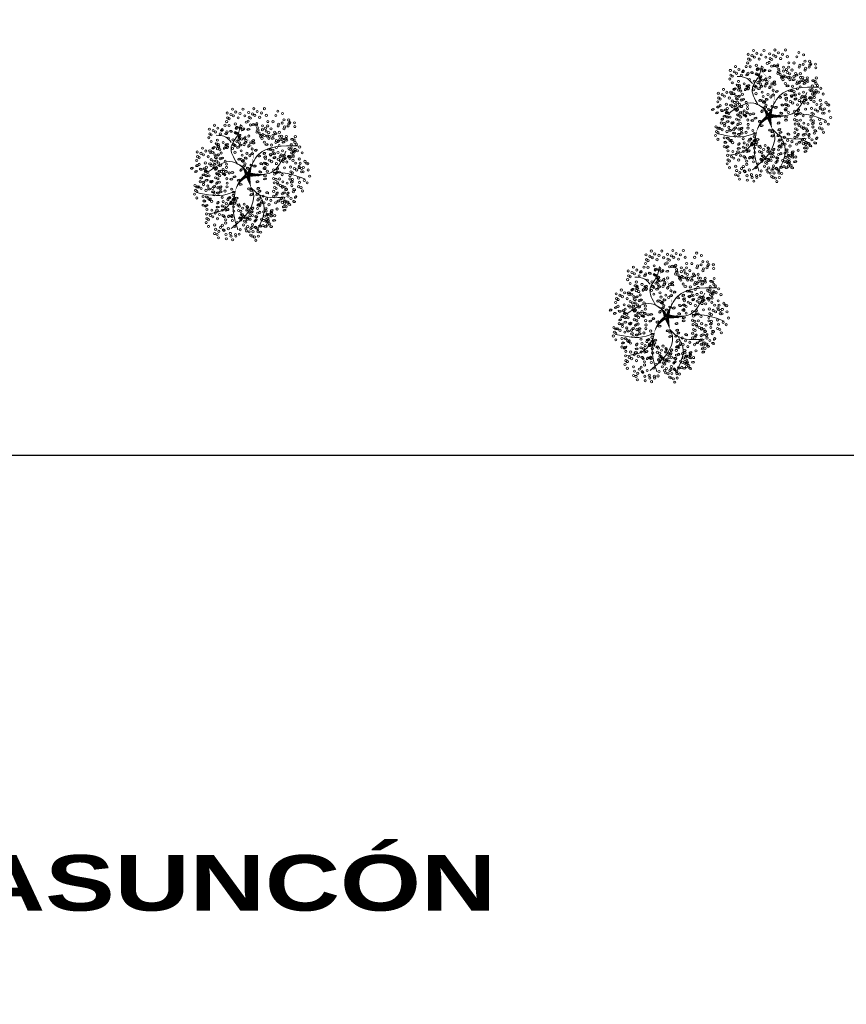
# Model space of a CAD drawing. Header units: millimetres. Extents: x 2239 to 2564, y 432 to 505.
# Tile 2 of 23: x 2273 to 2302, y 432 to 467. Entities that reach past the tile are written whole.
import ezdxf

# ---------------------------------------------------------------- set-up
doc = ezdxf.new("R2010")
doc.units = ezdxf.units.MM
doc.layers.add('01 - Vegetación', color=3, linetype='Continuous', lineweight=0)
doc.layers.add('Cotas', color=1, linetype='Continuous')
doc.styles.add('REGUA60', font='cityb___.ttf', dxfattribs={"width": 1.4})

# ---------------------------------------------------------------- blocks, each defined once
blk = doc.blocks.new('17')
at = {"layer": '01 - Vegetación'}
for points in [[(4495.84, 1680.23, 1.33, 0.0221, 0.199177), (4489.97, 1684.48, 0.0221, 0.0221, 1.224983)], [(4496.02, 1680.23, 1.33, 0.0221, 0.286986), (4500.47, 1683.82, 0.0221, 0.0221, -1.494927)], [(4497.07, 1679.43, 0.133, 0.0221, 0.381476), (4512.91, 1682.47, 0.0221, 0.0221, -1.841687)], [(4496.02, 1679.76, 1.77, 0.0221, 0), (4491.39, 1678.53, 0.0221, 0.0221, 0)], [(4496.02, 1679.66, 1.77, 0.0221, 0), (4500.28, 1678.15, 0.0221, 0.0221, 0)], [(4496.4, 1679.85, 1.77, 0.0221, 0.074947), (4496.4, 1672.95, 0.0221, 0.0221, 0.762797)]]:
    blk.add_lwpolyline(points, format="xyseb", dxfattribs=at)
for points in [[(4490, 1684.47), (4488.83, 1687.51), (4489.5, 1699.09)], [(4487.73, 1684.98), (4483.44, 1688.25), (4481.42, 1694.81)], [(4497.83, 1680.19), (4501.11, 1685.48), (4497.33, 1694.81)], [(4508.5, 1685.98), (4510.45, 1688), (4511.21, 1691.78)], [(4491.39, 1678.53), (4489.02, 1677.58), (4485.46, 1677.92), (4475.87, 1685.99)], [(4500.47, 1683.82), (4506.92, 1685.99), (4511.46, 1683.47), (4515.25, 1682.46)], [(4490, 1684.47), (4482.94, 1685.23), (4475.36, 1683.47)], [(4491.39, 1678.53), (4489, 1675.9), (4487.73, 1665.57)], [(4496.57, 1678.43), (4497.07, 1670.86), (4505.15, 1665.32)], [(4497.07, 1679.43), (4503.89, 1675.65), (4507.17, 1660.78)], [(4488.74, 1675.4), (4484.7, 1673.64), (4475.11, 1676.16)], [(4497.07, 1670.11), (4496.82, 1665.57), (4494.55, 1658.01)]]:
    blk.add_spline(points, degree=3, dxfattribs=at)
blk = doc.blocks.new('16')
at = {"layer": '01 - Vegetación'}
h = blk.add_hatch(color=40, dxfattribs=at)
h.set_gradient(color1=(255, 191, 0), color2=(223, 255, 127), rotation=180, centered=1, tint=1, name='INVSPHERICAL')
edge = h.paths.add_edge_path()
edge.add_ellipse((4538.847, 1678.642), major_axis=(-0.0033, 0.0777), ratio=0.578492, start_angle=0, end_angle=360, ccw=False)
edge = h.paths.add_edge_path()
edge.add_ellipse((4538.961, 1678.487), major_axis=(-0.0349, 0.0695), ratio=0.578492, start_angle=0, end_angle=360, ccw=False)
edge = h.paths.add_edge_path()
edge.add_ellipse((4538.69, 1678.926), major_axis=(-0.0594, 0.0503), ratio=0.578492, start_angle=0, end_angle=360, ccw=False)
edge = h.paths.add_edge_path()
edge.add_ellipse((4538.676, 1678.266), major_axis=(-0.0033, 0.0777), ratio=0.578492, start_angle=0, end_angle=360, ccw=False)
edge = h.paths.add_edge_path()
edge.add_ellipse((4541.23, 1679.281), major_axis=(0.0274, 0.0728), ratio=0.578492, start_angle=0, end_angle=360, ccw=False)
edge = h.paths.add_edge_path()
edge.add_ellipse((4540.829, 1679.36), major_axis=(-0.0349, 0.0695), ratio=0.578492, start_angle=0, end_angle=360, ccw=False)
edge = h.paths.add_edge_path()
edge.add_ellipse((4541.174, 1679.607), major_axis=(-0.0349, 0.0695), ratio=0.578492, start_angle=0, end_angle=360, ccw=False)
edge = h.paths.add_edge_path()
edge.add_ellipse((4541.072, 1679.421), major_axis=(0.0274, 0.0728), ratio=0.578492, start_angle=0, end_angle=360, ccw=False)
edge = h.paths.add_edge_path()
edge.add_ellipse((4540.113, 1679.632), major_axis=(-0.0349, 0.0695), ratio=0.578492, start_angle=0, end_angle=360, ccw=False)
edge = h.paths.add_edge_path()
edge.add_ellipse((4540.279, 1679.843), major_axis=(-0.0349, 0.0695), ratio=0.578492, start_angle=0, end_angle=360, ccw=False)
edge = h.paths.add_edge_path()
edge.add_ellipse((4540.165, 1679.999), major_axis=(-0.0033, 0.0777), ratio=0.578492, start_angle=0, end_angle=360, ccw=False)
edge = h.paths.add_edge_path()
edge.add_ellipse((4540.499, 1679.956), major_axis=(-0.0033, 0.0777), ratio=0.578492, start_angle=0, end_angle=360, ccw=False)
edge = h.paths.add_edge_path()
edge.add_ellipse((4540.629, 1679.513), major_axis=(-0.0594, 0.0503), ratio=0.578492, start_angle=0, end_angle=360, ccw=False)
edge = h.paths.add_edge_path()
edge.add_ellipse((4540.551, 1680.278), major_axis=(0.0274, 0.0728), ratio=0.578492, start_angle=0, end_angle=360, ccw=False)
edge = h.paths.add_edge_path()
edge.add_ellipse((4539.201, 1679.744), major_axis=(-0.0033, 0.0777), ratio=0.578492, start_angle=0, end_angle=360, ccw=False)
edge = h.paths.add_edge_path()
edge.add_ellipse((4539.14, 1679.893), major_axis=(0.0274, 0.0728), ratio=0.578492, start_angle=0, end_angle=360, ccw=False)
edge = h.paths.add_edge_path()
edge.add_ellipse((4539.208, 1680.126), major_axis=(-0.0033, 0.0777), ratio=0.578492, start_angle=0, end_angle=360, ccw=False)
edge = h.paths.add_edge_path()
edge.add_ellipse((4538.979, 1680.681), major_axis=(-0.0594, 0.0503), ratio=0.578492, start_angle=0, end_angle=360, ccw=False)
edge = h.paths.add_edge_path()
edge.add_ellipse((4538.577, 1680.728), major_axis=(-0.0033, 0.0777), ratio=0.578492, start_angle=0, end_angle=360, ccw=False)
edge = h.paths.add_edge_path()
edge.add_ellipse((4538.926, 1680.033), major_axis=(0.0274, 0.0728), ratio=0.578492, start_angle=0, end_angle=360, ccw=False)
edge = h.paths.add_edge_path()
edge.add_ellipse((4538.95, 1679.842), major_axis=(0.0274, 0.0728), ratio=0.578492, start_angle=0, end_angle=360, ccw=False)
edge = h.paths.add_edge_path()
edge.add_ellipse((4538.621, 1680.191), major_axis=(-0.0349, 0.0695), ratio=0.578492, start_angle=0, end_angle=360, ccw=False)
edge = h.paths.add_edge_path()
edge.add_ellipse((4538.328, 1680.411), major_axis=(0.0274, 0.0728), ratio=0.578492, start_angle=0, end_angle=360, ccw=False)
edge = h.paths.add_edge_path()
edge.add_ellipse((4538.283, 1680.138), major_axis=(-0.0594, 0.0503), ratio=0.578492, start_angle=0, end_angle=360, ccw=False)
edge = h.paths.add_edge_path()
edge.add_ellipse((4538.32, 1679.993), major_axis=(-0.0594, 0.0503), ratio=0.578492, start_angle=0, end_angle=360, ccw=False)
edge = h.paths.add_edge_path()
edge.add_ellipse((4538.755, 1680.687), major_axis=(-0.0033, 0.0777), ratio=0.578492, start_angle=0, end_angle=360, ccw=False)
edge = h.paths.add_edge_path()
edge.add_ellipse((4538.834, 1681.261), major_axis=(-0.0349, 0.0695), ratio=0.578492, start_angle=0, end_angle=360, ccw=False)
edge = h.paths.add_edge_path()
edge.add_ellipse((4539.054, 1681.374), major_axis=(-0.0033, 0.0777), ratio=0.578492, start_angle=0, end_angle=360, ccw=False)
edge = h.paths.add_edge_path()
edge.add_ellipse((4539.147, 1681.076), major_axis=(-0.0594, 0.0503), ratio=0.578492, start_angle=0, end_angle=360, ccw=False)
edge = h.paths.add_edge_path()
edge.add_ellipse((4539.52, 1680.541), major_axis=(-0.0033, 0.0777), ratio=0.578492, start_angle=0, end_angle=360, ccw=False)
edge = h.paths.add_edge_path()
edge.add_ellipse((4539.459, 1680.689), major_axis=(0.0274, 0.0728), ratio=0.578492, start_angle=0, end_angle=360, ccw=False)
edge = h.paths.add_edge_path()
edge.add_ellipse((4539.527, 1680.923), major_axis=(-0.0033, 0.0777), ratio=0.578492, start_angle=0, end_angle=360, ccw=False)
edge = h.paths.add_edge_path()
edge.add_ellipse((4539.265, 1681.244), major_axis=(0.0274, 0.0728), ratio=0.578492, start_angle=0, end_angle=360, ccw=False)
edge = h.paths.add_edge_path()
edge.add_ellipse((4539.188, 1677.478), major_axis=(-0.0594, 0.0503), ratio=0.578492, start_angle=0, end_angle=360, ccw=False)
edge = h.paths.add_edge_path()
edge.add_ellipse((4539.473, 1678.19), major_axis=(0.0274, 0.0728), ratio=0.578492, start_angle=0, end_angle=360, ccw=False)
edge = h.paths.add_edge_path()
edge.add_ellipse((4540.696, 1678.325), major_axis=(0.0274, 0.0728), ratio=0.578492, start_angle=0, end_angle=360, ccw=False)
edge = h.paths.add_edge_path()
edge.add_ellipse((4540.33, 1678.305), major_axis=(-0.0033, 0.0777), ratio=0.578492, start_angle=0, end_angle=360, ccw=False)
edge = h.paths.add_edge_path()
edge.add_ellipse((4540.174, 1678.307), major_axis=(-0.0033, 0.0777), ratio=0.578492, start_angle=0, end_angle=360, ccw=False)
edge = h.paths.add_edge_path()
edge.add_ellipse((4540.488, 1677.717), major_axis=(-0.0594, 0.0503), ratio=0.578492, start_angle=0, end_angle=360, ccw=False)
edge = h.paths.add_edge_path()
edge.add_ellipse((4540.676, 1677.675), major_axis=(-0.0594, 0.0503), ratio=0.578492, start_angle=0, end_angle=360, ccw=False)
edge = h.paths.add_edge_path()
edge.add_ellipse((4539.469, 1677.341), major_axis=(-0.0033, 0.0777), ratio=0.578492, start_angle=0, end_angle=360, ccw=False)
edge = h.paths.add_edge_path()
edge.add_ellipse((4539.773, 1677.406), major_axis=(-0.0594, 0.0503), ratio=0.578492, start_angle=0, end_angle=360, ccw=False)
edge = h.paths.add_edge_path()
edge.add_ellipse((4539.631, 1677.23), major_axis=(-0.0349, 0.0695), ratio=0.578492, start_angle=0, end_angle=360, ccw=False)
edge = h.paths.add_edge_path()
edge.add_ellipse((4539.445, 1677.695), major_axis=(-0.0594, 0.0503), ratio=0.578492, start_angle=0, end_angle=360, ccw=False)
edge = h.paths.add_edge_path()
edge.add_ellipse((4542.676, 1679.136), major_axis=(-0.0033, 0.0777), ratio=0.578492, start_angle=0, end_angle=360, ccw=False)
edge = h.paths.add_edge_path()
edge.add_ellipse((4542.661, 1679.428), major_axis=(-0.0033, 0.0777), ratio=0.578492, start_angle=0, end_angle=360, ccw=False)
edge = h.paths.add_edge_path()
edge.add_ellipse((4542.742, 1679.554), major_axis=(-0.0033, 0.0777), ratio=0.578492, start_angle=0, end_angle=360, ccw=False)
edge = h.paths.add_edge_path()
edge.add_ellipse((4542.776, 1679.728), major_axis=(-0.0349, 0.0695), ratio=0.578492, start_angle=0, end_angle=360, ccw=False)
edge = h.paths.add_edge_path()
edge.add_ellipse((4542.477, 1679.745), major_axis=(0.0274, 0.0728), ratio=0.578492, start_angle=0, end_angle=360, ccw=False)
edge = h.paths.add_edge_path()
edge.add_ellipse((4542.578, 1680.02), major_axis=(0.0274, 0.0728), ratio=0.578492, start_angle=0, end_angle=360, ccw=False)
edge = h.paths.add_edge_path()
edge.add_ellipse((4542.466, 1680.268), major_axis=(-0.0349, 0.0695), ratio=0.578492, start_angle=0, end_angle=360, ccw=False)
edge = h.paths.add_edge_path()
edge.add_ellipse((4542.632, 1680.479), major_axis=(-0.0349, 0.0695), ratio=0.578492, start_angle=0, end_angle=360, ccw=False)
edge = h.paths.add_edge_path()
edge.add_ellipse((4542.359, 1679.577), major_axis=(-0.0594, 0.0503), ratio=0.578492, start_angle=0, end_angle=360, ccw=False)
edge = h.paths.add_edge_path()
edge.add_ellipse((4542.171, 1679.619), major_axis=(-0.0594, 0.0503), ratio=0.578492, start_angle=0, end_angle=360, ccw=False)
edge = h.paths.add_edge_path()
edge.add_ellipse((4542.246, 1679.328), major_axis=(-0.0594, 0.0503), ratio=0.578492, start_angle=0, end_angle=360, ccw=False)
edge = h.paths.add_edge_path()
edge.add_ellipse((4542.369, 1678.498), major_axis=(0.0274, 0.0728), ratio=0.578492, start_angle=0, end_angle=360, ccw=False)
edge = h.paths.add_edge_path()
edge.add_ellipse((4542.902, 1678.749), major_axis=(-0.0349, 0.0695), ratio=0.578492, start_angle=0, end_angle=360, ccw=False)
edge = h.paths.add_edge_path()
edge.add_ellipse((4542.925, 1678.897), major_axis=(-0.0349, 0.0695), ratio=0.578492, start_angle=0, end_angle=360, ccw=False)
edge = h.paths.add_edge_path()
edge.add_ellipse((4542.628, 1678.671), major_axis=(-0.0033, 0.0777), ratio=0.578492, start_angle=0, end_angle=360, ccw=False)
edge = h.paths.add_edge_path()
edge.add_ellipse((4542.11, 1678.896), major_axis=(-0.0349, 0.0695), ratio=0.578492, start_angle=0, end_angle=360, ccw=False)
edge = h.paths.add_edge_path()
edge.add_ellipse((4542.34, 1678.18), major_axis=(-0.0349, 0.0695), ratio=0.578492, start_angle=0, end_angle=360, ccw=False)
edge = h.paths.add_edge_path()
edge.add_ellipse((4538.137, 1679.191), major_axis=(-0.0349, 0.0695), ratio=0.578492, start_angle=0, end_angle=360, ccw=False)
edge = h.paths.add_edge_path()
edge.add_ellipse((4538.099, 1678.758), major_axis=(-0.0594, 0.0503), ratio=0.578492, start_angle=0, end_angle=360, ccw=False)
edge = h.paths.add_edge_path()
edge.add_ellipse((4537.796, 1678.552), major_axis=(0.0274, 0.0728), ratio=0.578492, start_angle=0, end_angle=360, ccw=False)
edge = h.paths.add_edge_path()
edge.add_ellipse((4537.776, 1678.277), major_axis=(-0.0033, 0.0777), ratio=0.578492, start_angle=0, end_angle=360, ccw=False)
edge = h.paths.add_edge_path()
edge.add_ellipse((4539.181, 1678.6), major_axis=(-0.0033, 0.0777), ratio=0.578492, start_angle=0, end_angle=360, ccw=False)
edge = h.paths.add_edge_path()
edge.add_ellipse((4538.502, 1678.968), major_axis=(-0.0594, 0.0503), ratio=0.578492, start_angle=0, end_angle=360, ccw=False)
edge = h.paths.add_edge_path()
edge.add_ellipse((4538.615, 1679.216), major_axis=(-0.0594, 0.0503), ratio=0.578492, start_angle=0, end_angle=360, ccw=False)
edge = h.paths.add_edge_path()
edge.add_ellipse((4538.188, 1679.557), major_axis=(-0.0033, 0.0777), ratio=0.578492, start_angle=0, end_angle=360, ccw=False)
edge = h.paths.add_edge_path()
edge.add_ellipse((4538.203, 1679.265), major_axis=(-0.0033, 0.0777), ratio=0.578492, start_angle=0, end_angle=360, ccw=False)
edge = h.paths.add_edge_path()
edge.add_ellipse((4538.285, 1679.391), major_axis=(-0.0033, 0.0777), ratio=0.578492, start_angle=0, end_angle=360, ccw=False)
edge = h.paths.add_edge_path()
edge.add_ellipse((4538.856, 1679.647), major_axis=(-0.0349, 0.0695), ratio=0.578492, start_angle=0, end_angle=360, ccw=False)
edge = h.paths.add_edge_path()
edge.add_ellipse((4538.272, 1678.751), major_axis=(0.0274, 0.0728), ratio=0.578492, start_angle=0, end_angle=360, ccw=False)
edge = h.paths.add_edge_path()
edge.add_ellipse((4540.863, 1678.985), major_axis=(0.0274, 0.0728), ratio=0.578492, start_angle=0, end_angle=360, ccw=False)
edge = h.paths.add_edge_path()
edge.add_ellipse((4540.823, 1678.811), major_axis=(-0.0349, 0.0695), ratio=0.578492, start_angle=0, end_angle=360, ccw=False)
edge = h.paths.add_edge_path()
edge.add_ellipse((4541.446, 1678.949), major_axis=(-0.0349, 0.0695), ratio=0.578492, start_angle=0, end_angle=360, ccw=False)
edge = h.paths.add_edge_path()
edge.add_ellipse((4540.434, 1680.393), major_axis=(-0.0033, 0.0777), ratio=0.578492, start_angle=0, end_angle=360, ccw=False)
edge = h.paths.add_edge_path()
edge.add_ellipse((4540.419, 1680.685), major_axis=(-0.0033, 0.0777), ratio=0.578492, start_angle=0, end_angle=360, ccw=False)
edge = h.paths.add_edge_path()
edge.add_ellipse((4539.773, 1680.547), major_axis=(-0.0349, 0.0695), ratio=0.578492, start_angle=0, end_angle=360, ccw=False)
edge = h.paths.add_edge_path()
edge.add_ellipse((4539.782, 1680.87), major_axis=(-0.0349, 0.0695), ratio=0.578492, start_angle=0, end_angle=360, ccw=False)
edge = h.paths.add_edge_path()
edge.add_ellipse((4539.668, 1681.126), major_axis=(0.0274, 0.0728), ratio=0.578492, start_angle=0, end_angle=360, ccw=False)
edge = h.paths.add_edge_path()
edge.add_ellipse((4540.336, 1681.276), major_axis=(0.0274, 0.0728), ratio=0.578492, start_angle=0, end_angle=360, ccw=False)
edge = h.paths.add_edge_path()
edge.add_ellipse((4540.381, 1681.413), major_axis=(-0.0349, 0.0695), ratio=0.578492, start_angle=0, end_angle=360, ccw=False)
edge = h.paths.add_edge_path()
edge.add_ellipse((4540.225, 1681.525), major_axis=(-0.0349, 0.0695), ratio=0.578492, start_angle=0, end_angle=360, ccw=False)
edge = h.paths.add_edge_path()
edge.add_ellipse((4540.009, 1681.424), major_axis=(-0.0033, 0.0777), ratio=0.578492, start_angle=0, end_angle=360, ccw=False)
edge = h.paths.add_edge_path()
edge.add_ellipse((4540.106, 1681.258), major_axis=(-0.0033, 0.0777), ratio=0.578492, start_angle=0, end_angle=360, ccw=False)
edge = h.paths.add_edge_path()
edge.add_ellipse((4540.036, 1680.989), major_axis=(-0.0594, 0.0503), ratio=0.578492, start_angle=0, end_angle=360, ccw=False)
edge = h.paths.add_edge_path()
edge.add_ellipse((4539.967, 1680.73), major_axis=(-0.0594, 0.0503), ratio=0.578492, start_angle=0, end_angle=360, ccw=False)
edge = h.paths.add_edge_path()
edge.add_ellipse((4541.92, 1680.217), major_axis=(-0.0033, 0.0777), ratio=0.578492, start_angle=0, end_angle=360, ccw=False)
edge = h.paths.add_edge_path()
edge.add_ellipse((4541.222, 1680.466), major_axis=(-0.0349, 0.0695), ratio=0.578492, start_angle=0, end_angle=360, ccw=False)
edge = h.paths.add_edge_path()
edge.add_ellipse((4541.387, 1680.676), major_axis=(-0.0349, 0.0695), ratio=0.578492, start_angle=0, end_angle=360, ccw=False)
edge = h.paths.add_edge_path()
edge.add_ellipse((4541.251, 1680.784), major_axis=(0.0274, 0.0728), ratio=0.578492, start_angle=0, end_angle=360, ccw=False)
edge = h.paths.add_edge_path()
edge.add_ellipse((4541.818, 1680.659), major_axis=(0.0274, 0.0728), ratio=0.578492, start_angle=0, end_angle=360, ccw=False)
edge = h.paths.add_edge_path()
edge.add_ellipse((4541.942, 1680.743), major_axis=(0.0274, 0.0728), ratio=0.578492, start_angle=0, end_angle=360, ccw=False)
edge = h.paths.add_edge_path()
edge.add_ellipse((4541.762, 1680.886), major_axis=(-0.0349, 0.0695), ratio=0.578492, start_angle=0, end_angle=360, ccw=False)
edge = h.paths.add_edge_path()
edge.add_ellipse((4541.592, 1681.082), major_axis=(-0.0033, 0.0777), ratio=0.578492, start_angle=0, end_angle=360, ccw=False)
edge = h.paths.add_edge_path()
edge.add_ellipse((4541.511, 1680.956), major_axis=(-0.0033, 0.0777), ratio=0.578492, start_angle=0, end_angle=360, ccw=False)
edge = h.paths.add_edge_path()
edge.add_ellipse((4541.775, 1680.201), major_axis=(-0.0594, 0.0503), ratio=0.578492, start_angle=0, end_angle=360, ccw=False)
edge = h.paths.add_edge_path()
edge.add_ellipse((4541.737, 1680.346), major_axis=(-0.0594, 0.0503), ratio=0.578492, start_angle=0, end_angle=360, ccw=False)
edge = h.paths.add_edge_path()
edge.add_ellipse((4541.843, 1679.118), major_axis=(-0.0594, 0.0503), ratio=0.578492, start_angle=0, end_angle=360, ccw=False)
edge = h.paths.add_edge_path()
edge.add_ellipse((4541.881, 1679.551), major_axis=(-0.0349, 0.0695), ratio=0.578492, start_angle=0, end_angle=360, ccw=False)
edge = h.paths.add_edge_path()
edge.add_ellipse((4542.015, 1679.29), major_axis=(-0.0349, 0.0695), ratio=0.578492, start_angle=0, end_angle=360, ccw=False)
edge = h.paths.add_edge_path()
edge.add_ellipse((4541.91, 1679.869), major_axis=(0.0274, 0.0728), ratio=0.578492, start_angle=0, end_angle=360, ccw=False)
edge = h.paths.add_edge_path()
edge.add_ellipse((4541.769, 1679.666), major_axis=(-0.0033, 0.0777), ratio=0.578492, start_angle=0, end_angle=360, ccw=False)
edge = h.paths.add_edge_path()
edge.add_ellipse((4539.676, 1679.115), major_axis=(-0.0033, 0.0777), ratio=0.578492, start_angle=0, end_angle=360, ccw=False)
edge = h.paths.add_edge_path()
edge.add_ellipse((4539.594, 1678.989), major_axis=(-0.0033, 0.0777), ratio=0.578492, start_angle=0, end_angle=360, ccw=False)
edge = h.paths.add_edge_path()
edge.add_ellipse((4539.898, 1679.531), major_axis=(-0.0033, 0.0777), ratio=0.578492, start_angle=0, end_angle=360, ccw=False)
edge = h.paths.add_edge_path()
edge.add_ellipse((4539.697, 1678.641), major_axis=(-0.0349, 0.0695), ratio=0.578492, start_angle=0, end_angle=360, ccw=False)
edge = h.paths.add_edge_path()
edge.add_ellipse((4539.398, 1678.691), major_axis=(-0.0349, 0.0695), ratio=0.578492, start_angle=0, end_angle=360, ccw=False)
edge = h.paths.add_edge_path()
edge.add_ellipse((4539.555, 1678.579), major_axis=(-0.0349, 0.0695), ratio=0.578492, start_angle=0, end_angle=360, ccw=False)
edge = h.paths.add_edge_path()
edge.add_ellipse((4540.714, 1679.167), major_axis=(0.0274, 0.0728), ratio=0.578492, start_angle=0, end_angle=360, ccw=False)
edge = h.paths.add_edge_path()
edge.add_ellipse((4540.549, 1681.79), major_axis=(-0.0349, 0.0695), ratio=0.578492, start_angle=0, end_angle=360, ccw=False)
edge = h.paths.add_edge_path()
edge.add_ellipse((4540.715, 1682.001), major_axis=(-0.0349, 0.0695), ratio=0.578492, start_angle=0, end_angle=360, ccw=False)
edge = h.paths.add_edge_path()
edge.add_ellipse((4540.848, 1681.741), major_axis=(-0.0349, 0.0695), ratio=0.578492, start_angle=0, end_angle=360, ccw=False)
edge = h.paths.add_edge_path()
edge.add_ellipse((4540.661, 1681.542), major_axis=(0.0274, 0.0728), ratio=0.578492, start_angle=0, end_angle=360, ccw=False)
edge = h.paths.add_edge_path()
edge.add_ellipse((4540.684, 1681.351), major_axis=(0.0274, 0.0728), ratio=0.578492, start_angle=0, end_angle=360, ccw=False)
edge = h.paths.add_edge_path()
edge.add_ellipse((4540.56, 1681.267), major_axis=(0.0274, 0.0728), ratio=0.578492, start_angle=0, end_angle=360, ccw=False)
edge = h.paths.add_edge_path()
edge.add_ellipse((4540.528, 1678.539), major_axis=(0.0274, 0.0728), ratio=0.578492, start_angle=0, end_angle=360, ccw=False)
edge = h.paths.add_edge_path()
edge.add_ellipse((4540.38, 1678.647), major_axis=(0.0274, 0.0728), ratio=0.578492, start_angle=0, end_angle=360, ccw=False)
edge = h.paths.add_edge_path()
edge.add_ellipse((4540.034, 1678.678), major_axis=(-0.0349, 0.0695), ratio=0.578492, start_angle=0, end_angle=360, ccw=False)
edge = h.paths.add_edge_path()
edge.add_ellipse((4540.944, 1678.493), major_axis=(0.0274, 0.0728), ratio=0.578492, start_angle=0, end_angle=360, ccw=False)
edge = h.paths.add_edge_path()
edge.add_ellipse((4541.625, 1678.77), major_axis=(-0.0349, 0.0695), ratio=0.578492, start_angle=0, end_angle=360, ccw=False)
edge = h.paths.add_edge_path()
edge.add_ellipse((4541.994, 1678.887), major_axis=(0.0274, 0.0728), ratio=0.578492, start_angle=0, end_angle=360, ccw=False)
edge = h.paths.add_edge_path()
edge.add_ellipse((4541.336, 1678.598), major_axis=(0.0274, 0.0728), ratio=0.578492, start_angle=0, end_angle=360, ccw=False)
edge = h.paths.add_edge_path()
edge.add_ellipse((4539.381, 1678.993), major_axis=(-0.0349, 0.0695), ratio=0.578492, start_angle=0, end_angle=360, ccw=False)
edge = h.paths.add_edge_path()
edge.add_ellipse((4540.938, 1681.079), major_axis=(-0.0033, 0.0777), ratio=0.578492, start_angle=0, end_angle=360, ccw=False)
edge = h.paths.add_edge_path()
edge.add_ellipse((4540.699, 1680.759), major_axis=(-0.0594, 0.0503), ratio=0.578492, start_angle=0, end_angle=360, ccw=False)
edge = h.paths.add_edge_path()
edge.add_ellipse((4540.908, 1680.857), major_axis=(-0.0349, 0.0695), ratio=0.578492, start_angle=0, end_angle=360, ccw=False)
edge = h.paths.add_edge_path()
edge.add_ellipse((4540.863, 1680.561), major_axis=(-0.0349, 0.0695), ratio=0.578492, start_angle=0, end_angle=360, ccw=False)
edge = h.paths.add_edge_path()
edge.add_ellipse((4540.564, 1680.61), major_axis=(-0.0349, 0.0695), ratio=0.578492, start_angle=0, end_angle=360, ccw=False)
edge = h.paths.add_edge_path()
edge.add_ellipse((4539.771, 1681.729), major_axis=(-0.0349, 0.0695), ratio=0.578492, start_angle=0, end_angle=360, ccw=False)
edge = h.paths.add_edge_path()
edge.add_ellipse((4540.968, 1678.302), major_axis=(0.0274, 0.0728), ratio=0.578492, start_angle=0, end_angle=360, ccw=False)
edge = h.paths.add_edge_path()
edge.add_ellipse((4541.908, 1678.227), major_axis=(-0.0033, 0.0777), ratio=0.578492, start_angle=0, end_angle=360, ccw=False)
edge = h.paths.add_edge_path()
edge.add_ellipse((4541.283, 1678.297), major_axis=(-0.0349, 0.0695), ratio=0.578492, start_angle=0, end_angle=360, ccw=False)
edge = h.paths.add_edge_path()
edge.add_ellipse((4541.463, 1678.333), major_axis=(-0.0349, 0.0695), ratio=0.578492, start_angle=0, end_angle=360, ccw=False)
edge = h.paths.add_edge_path()
edge.add_ellipse((4538.021, 1678.159), major_axis=(0.0274, 0.0728), ratio=0.578492, start_angle=0, end_angle=360, ccw=False)
edge = h.paths.add_edge_path()
edge.add_ellipse((4537.772, 1677.992), major_axis=(0.0274, 0.0728), ratio=0.578492, start_angle=0, end_angle=360, ccw=False)
edge = h.paths.add_edge_path()
edge.add_ellipse((4538.082, 1677.841), major_axis=(-0.0033, 0.0777), ratio=0.578492, start_angle=0, end_angle=360, ccw=False)
edge = h.paths.add_edge_path()
edge.add_ellipse((4538.572, 1677.966), major_axis=(-0.0349, 0.0695), ratio=0.578492, start_angle=0, end_angle=360, ccw=False)
edge = h.paths.add_edge_path()
edge.add_ellipse((4538.311, 1677.99), major_axis=(0.0274, 0.0728), ratio=0.578492, start_angle=0, end_angle=360, ccw=False)
edge = h.paths.add_edge_path()
edge.add_ellipse((4538.394, 1678.174), major_axis=(0.0274, 0.0728), ratio=0.578492, start_angle=0, end_angle=360, ccw=False)
edge = h.paths.add_edge_path()
edge.add_ellipse((4538.776, 1677.355), major_axis=(-0.0349, 0.0695), ratio=0.578492, start_angle=0, end_angle=360, ccw=False)
edge = h.paths.add_edge_path()
edge.add_ellipse((4538.597, 1677.319), major_axis=(-0.0349, 0.0695), ratio=0.578492, start_angle=0, end_angle=360, ccw=False)
edge = h.paths.add_edge_path()
edge.add_ellipse((4539.063, 1677.621), major_axis=(-0.0349, 0.0695), ratio=0.578492, start_angle=0, end_angle=360, ccw=False)
edge = h.paths.add_edge_path()
edge.add_ellipse((4539.033, 1676.828), major_axis=(0.0274, 0.0728), ratio=0.578492, start_angle=0, end_angle=360, ccw=False)
edge = h.paths.add_edge_path()
edge.add_ellipse((4539.009, 1677.162), major_axis=(0.0274, 0.0728), ratio=0.578492, start_angle=0, end_angle=360, ccw=False)
edge = h.paths.add_edge_path()
edge.add_ellipse((4538.885, 1677.078), major_axis=(0.0274, 0.0728), ratio=0.578492, start_angle=0, end_angle=360, ccw=False)
edge = h.paths.add_edge_path()
edge.add_ellipse((4539.054, 1677.298), major_axis=(-0.0349, 0.0695), ratio=0.578492, start_angle=0, end_angle=360, ccw=False)
edge = h.paths.add_edge_path()
edge.add_ellipse((4542.221, 1677.913), major_axis=(-0.0033, 0.0777), ratio=0.578492, start_angle=0, end_angle=360, ccw=False)
edge = h.paths.add_edge_path()
edge.add_ellipse((4542.451, 1677.771), major_axis=(-0.0349, 0.0695), ratio=0.578492, start_angle=0, end_angle=360, ccw=False)
edge = h.paths.add_edge_path()
edge.add_ellipse((4541.18, 1677.355), major_axis=(-0.0349, 0.0695), ratio=0.578492, start_angle=0, end_angle=360, ccw=False)
edge = h.paths.add_edge_path()
edge.add_ellipse((4541.671, 1678.102), major_axis=(-0.0033, 0.0777), ratio=0.578492, start_angle=0, end_angle=360, ccw=False)
edge = h.paths.add_edge_path()
edge.add_ellipse((4541.411, 1678.017), major_axis=(-0.0033, 0.0777), ratio=0.578492, start_angle=0, end_angle=360, ccw=False)
edge = h.paths.add_edge_path()
edge.add_ellipse((4542.075, 1677.637), major_axis=(-0.0594, 0.0503), ratio=0.578492, start_angle=0, end_angle=360, ccw=False)
edge = h.paths.add_edge_path()
edge.add_ellipse((4541.252, 1677.826), major_axis=(-0.0349, 0.0695), ratio=0.578492, start_angle=0, end_angle=360, ccw=False)
edge = h.paths.add_edge_path()
edge.add_ellipse((4541.596, 1676.853), major_axis=(-0.0033, 0.0777), ratio=0.578492, start_angle=0, end_angle=360, ccw=False)
edge = h.paths.add_edge_path()
edge.add_ellipse((4541.655, 1677.018), major_axis=(-0.0033, 0.0777), ratio=0.578492, start_angle=0, end_angle=360, ccw=False)
edge = h.paths.add_edge_path()
edge.add_ellipse((4542.033, 1677.371), major_axis=(-0.0349, 0.0695), ratio=0.578492, start_angle=0, end_angle=360, ccw=False)
edge = h.paths.add_edge_path()
edge.add_ellipse((4542.19, 1677.259), major_axis=(-0.0349, 0.0695), ratio=0.578492, start_angle=0, end_angle=360, ccw=False)
edge = h.paths.add_edge_path()
edge.add_ellipse((4542.168, 1676.931), major_axis=(0.0274, 0.0728), ratio=0.578492, start_angle=0, end_angle=360, ccw=False)
edge = h.paths.add_edge_path()
edge.add_ellipse((4542.176, 1677.433), major_axis=(-0.0349, 0.0695), ratio=0.578492, start_angle=0, end_angle=360, ccw=False)
edge = h.paths.add_edge_path()
edge.add_ellipse((4541.313, 1677.094), major_axis=(-0.0349, 0.0695), ratio=0.578492, start_angle=0, end_angle=360, ccw=False)
edge = h.paths.add_edge_path()
edge.add_ellipse((4541.359, 1677.391), major_axis=(-0.0349, 0.0695), ratio=0.578492, start_angle=0, end_angle=360, ccw=False)
edge = h.paths.add_edge_path()
edge.add_ellipse((4540.019, 1676.943), major_axis=(-0.0349, 0.0695), ratio=0.578492, start_angle=0, end_angle=360, ccw=False)
edge = h.paths.add_edge_path()
edge.add_ellipse((4539.641, 1676.826), major_axis=(0.0274, 0.0728), ratio=0.578492, start_angle=0, end_angle=360, ccw=False)
edge = h.paths.add_edge_path()
edge.add_ellipse((4539.262, 1676.754), major_axis=(-0.0594, 0.0503), ratio=0.578492, start_angle=0, end_angle=360, ccw=False)
edge = h.paths.add_edge_path()
edge.add_ellipse((4539.45, 1677.146), major_axis=(-0.0594, 0.0503), ratio=0.578492, start_angle=0, end_angle=360, ccw=False)
at = {"layer": '01 - Vegetación', "extrusion": (0, 0, -1)}
for centre, major_axis in [((4539.771, 1681.729), (-0.0349, 0.0695)), ((4540.549, 1681.79), (-0.0349, 0.0695)), ((4540.715, 1682.001), (-0.0349, 0.0695)), ((4540.848, 1681.741), (-0.0349, 0.0695)), ((4538.834, 1681.261), (-0.0349, 0.0695)), ((4539.054, 1681.374), (-0.0033, 0.0777)), ((4540.009, 1681.424), (-0.0033, 0.0777)), ((4540.106, 1681.258), (-0.0033, 0.0777)), ((4540.225, 1681.525), (-0.0349, 0.0695)), ((4540.381, 1681.413), (-0.0349, 0.0695)), ((4540.938, 1681.079), (-0.0033, 0.0777)), ((4541.592, 1681.082), (-0.0033, 0.0777)), ((4538.577, 1680.728), (-0.0033, 0.0777)), ((4538.755, 1680.687), (-0.0033, 0.0777)), ((4539.527, 1680.923), (-0.0033, 0.0777)), ((4539.782, 1680.87), (-0.0349, 0.0695)), ((4540.419, 1680.685), (-0.0033, 0.0777)), ((4540.564, 1680.61), (-0.0349, 0.0695)), ((4540.908, 1680.857), (-0.0349, 0.0695)), ((4541.387, 1680.676), (-0.0349, 0.0695)), ((4541.511, 1680.956), (-0.0033, 0.0777)), ((4541.762, 1680.886), (-0.0349, 0.0695)), ((4538.621, 1680.191), (-0.0349, 0.0695)), ((4539.208, 1680.126), (-0.0033, 0.0777)), ((4539.52, 1680.541), (-0.0033, 0.0777)), ((4539.773, 1680.547), (-0.0349, 0.0695)), ((4540.434, 1680.393), (-0.0033, 0.0777)), ((4540.863, 1680.561), (-0.0349, 0.0695)), ((4541.222, 1680.466), (-0.0349, 0.0695)), ((4541.92, 1680.217), (-0.0033, 0.0777)), ((4542.466, 1680.268), (-0.0349, 0.0695)), ((4542.632, 1680.479), (-0.0349, 0.0695)), ((4538.856, 1679.647), (-0.0349, 0.0695)), ((4539.201, 1679.744), (-0.0033, 0.0777)), ((4540.113, 1679.632), (-0.0349, 0.0695)), ((4540.165, 1679.999), (-0.0033, 0.0777)), ((4540.279, 1679.843), (-0.0349, 0.0695)), ((4540.499, 1679.956), (-0.0033, 0.0777)), ((4541.174, 1679.607), (-0.0349, 0.0695)), ((4541.769, 1679.666), (-0.0033, 0.0777)), ((4542.776, 1679.728), (-0.0349, 0.0695)), ((4538.137, 1679.191), (-0.0349, 0.0695)), ((4538.188, 1679.557), (-0.0033, 0.0777)), ((4538.203, 1679.265), (-0.0033, 0.0777)), ((4538.285, 1679.391), (-0.0033, 0.0777)), ((4539.676, 1679.115), (-0.0033, 0.0777)), ((4539.898, 1679.531), (-0.0033, 0.0777)), ((4540.829, 1679.36), (-0.0349, 0.0695)), ((4541.881, 1679.551), (-0.0349, 0.0695)), ((4542.015, 1679.29), (-0.0349, 0.0695)), ((4542.661, 1679.428), (-0.0033, 0.0777)), ((4542.676, 1679.136), (-0.0033, 0.0777)), ((4542.742, 1679.554), (-0.0033, 0.0777)), ((4538.847, 1678.642), (-0.0033, 0.0777)), ((4539.181, 1678.6), (-0.0033, 0.0777)), ((4539.381, 1678.993), (-0.0349, 0.0695)), ((4539.398, 1678.691), (-0.0349, 0.0695)), ((4539.594, 1678.989), (-0.0033, 0.0777)), ((4539.697, 1678.641), (-0.0349, 0.0695)), ((4540.034, 1678.678), (-0.0349, 0.0695)), ((4540.823, 1678.811), (-0.0349, 0.0695)), ((4541.446, 1678.949), (-0.0349, 0.0695)), ((4541.625, 1678.77), (-0.0349, 0.0695)), ((4542.11, 1678.896), (-0.0349, 0.0695)), ((4542.628, 1678.671), (-0.0033, 0.0777)), ((4542.902, 1678.749), (-0.0349, 0.0695)), ((4542.925, 1678.897), (-0.0349, 0.0695)), ((4537.776, 1678.277), (-0.0033, 0.0777)), ((4538.676, 1678.266), (-0.0033, 0.0777)), ((4538.961, 1678.487), (-0.0349, 0.0695)), ((4539.555, 1678.579), (-0.0349, 0.0695)), ((4540.174, 1678.307), (-0.0033, 0.0777)), ((4540.33, 1678.305), (-0.0033, 0.0777)), ((4541.283, 1678.297), (-0.0349, 0.0695)), ((4541.463, 1678.333), (-0.0349, 0.0695)), ((4541.671, 1678.102), (-0.0033, 0.0777)), ((4541.908, 1678.227), (-0.0033, 0.0777)), ((4542.34, 1678.18), (-0.0349, 0.0695)), ((4538.082, 1677.841), (-0.0033, 0.0777)), ((4538.572, 1677.966), (-0.0349, 0.0695)), ((4539.063, 1677.621), (-0.0349, 0.0695)), ((4541.252, 1677.826), (-0.0349, 0.0695)), ((4541.411, 1678.017), (-0.0033, 0.0777)), ((4542.221, 1677.913), (-0.0033, 0.0777)), ((4542.451, 1677.771), (-0.0349, 0.0695)), ((4538.597, 1677.319), (-0.0349, 0.0695)), ((4538.776, 1677.355), (-0.0349, 0.0695)), ((4539.054, 1677.298), (-0.0349, 0.0695)), ((4539.469, 1677.341), (-0.0033, 0.0777)), ((4539.631, 1677.23), (-0.0349, 0.0695)), ((4541.18, 1677.355), (-0.0349, 0.0695)), ((4541.313, 1677.094), (-0.0349, 0.0695)), ((4541.359, 1677.391), (-0.0349, 0.0695)), ((4542.033, 1677.371), (-0.0349, 0.0695)), ((4542.176, 1677.433), (-0.0349, 0.0695)), ((4542.19, 1677.259), (-0.0349, 0.0695)), ((4540.019, 1676.943), (-0.0349, 0.0695)), ((4541.596, 1676.853), (-0.0033, 0.0777)), ((4541.655, 1677.018), (-0.0033, 0.0777))]:
    blk.add_ellipse(centre, major_axis=major_axis, ratio=0.578492, start_param=3.141593, end_param=9.424778, dxfattribs=at)
for centre, major_axis in [((4539.265, 1681.244), (0.0274, 0.0728)), ((4539.668, 1681.126), (0.0274, 0.0728)), ((4540.336, 1681.276), (0.0274, 0.0728)), ((4540.56, 1681.267), (0.0274, 0.0728)), ((4540.661, 1681.542), (0.0274, 0.0728)), ((4540.684, 1681.351), (0.0274, 0.0728)), ((4538.979, 1680.681), (-0.0594, 0.0503)), ((4539.147, 1681.076), (-0.0594, 0.0503)), ((4539.459, 1680.689), (0.0274, 0.0728)), ((4539.967, 1680.73), (-0.0594, 0.0503)), ((4540.036, 1680.989), (-0.0594, 0.0503)), ((4540.699, 1680.759), (-0.0594, 0.0503)), ((4541.251, 1680.784), (0.0274, 0.0728)), ((4541.818, 1680.659), (0.0274, 0.0728)), ((4541.942, 1680.743), (0.0274, 0.0728)), ((4538.283, 1680.138), (-0.0594, 0.0503)), ((4538.328, 1680.411), (0.0274, 0.0728)), ((4540.551, 1680.278), (0.0274, 0.0728)), ((4541.737, 1680.346), (-0.0594, 0.0503)), ((4541.775, 1680.201), (-0.0594, 0.0503)), ((4538.32, 1679.993), (-0.0594, 0.0503)), ((4538.926, 1680.033), (0.0274, 0.0728)), ((4538.95, 1679.842), (0.0274, 0.0728)), ((4539.14, 1679.893), (0.0274, 0.0728)), ((4541.91, 1679.869), (0.0274, 0.0728)), ((4542.171, 1679.619), (-0.0594, 0.0503)), ((4542.477, 1679.745), (0.0274, 0.0728)), ((4542.578, 1680.02), (0.0274, 0.0728)), ((4538.615, 1679.216), (-0.0594, 0.0503)), ((4540.629, 1679.513), (-0.0594, 0.0503)), ((4540.714, 1679.167), (0.0274, 0.0728)), ((4541.072, 1679.421), (0.0274, 0.0728)), ((4541.23, 1679.281), (0.0274, 0.0728)), ((4541.843, 1679.118), (-0.0594, 0.0503)), ((4542.246, 1679.328), (-0.0594, 0.0503)), ((4542.359, 1679.577), (-0.0594, 0.0503)), ((4538.099, 1678.758), (-0.0594, 0.0503)), ((4538.272, 1678.751), (0.0274, 0.0728)), ((4538.502, 1678.968), (-0.0594, 0.0503)), ((4538.69, 1678.926), (-0.0594, 0.0503)), ((4540.38, 1678.647), (0.0274, 0.0728)), ((4540.863, 1678.985), (0.0274, 0.0728)), ((4541.336, 1678.598), (0.0274, 0.0728)), ((4541.994, 1678.887), (0.0274, 0.0728)), ((4537.796, 1678.552), (0.0274, 0.0728)), ((4538.021, 1678.159), (0.0274, 0.0728)), ((4538.394, 1678.174), (0.0274, 0.0728)), ((4539.473, 1678.19), (0.0274, 0.0728)), ((4540.528, 1678.539), (0.0274, 0.0728)), ((4540.696, 1678.325), (0.0274, 0.0728)), ((4540.944, 1678.493), (0.0274, 0.0728)), ((4540.968, 1678.302), (0.0274, 0.0728)), ((4542.369, 1678.498), (0.0274, 0.0728)), ((4537.772, 1677.992), (0.0274, 0.0728)), ((4538.311, 1677.99), (0.0274, 0.0728)), ((4539.445, 1677.695), (-0.0594, 0.0503)), ((4540.488, 1677.717), (-0.0594, 0.0503)), ((4540.676, 1677.675), (-0.0594, 0.0503)), ((4542.075, 1677.637), (-0.0594, 0.0503)), ((4539.009, 1677.162), (0.0274, 0.0728)), ((4539.188, 1677.478), (-0.0594, 0.0503)), ((4539.45, 1677.146), (-0.0594, 0.0503)), ((4539.773, 1677.406), (-0.0594, 0.0503)), ((4538.885, 1677.078), (0.0274, 0.0728)), ((4539.033, 1676.828), (0.0274, 0.0728)), ((4539.262, 1676.754), (-0.0594, 0.0503)), ((4539.641, 1676.826), (0.0274, 0.0728)), ((4542.168, 1676.931), (0.0274, 0.0728))]:
    blk.add_ellipse(centre, major_axis=major_axis, ratio=0.578492, dxfattribs=at)
blk = doc.blocks.new('18')
at = {"color": 60}
for centre in [(4484.7, 1696.68), (4487.42, 1699.03), (4487.96, 1696.68), (4488.87, 1699.94), (4489.95, 1699.03), (4490.32, 1699.58), (4491.04, 1697.4), (4491.59, 1698.31), (4492.13, 1699.76), (4492.49, 1696.5), (4493.58, 1697.76), (4500.15, 1698.17), (4501.6, 1699.08), (4502.68, 1698.17), (4503.05, 1698.72), (4503.77, 1696.54), (4504.32, 1697.45), (4504.86, 1698.9), (4506.31, 1696.91), (4476.66, 1694.63), (4478.11, 1695.54), (4479.2, 1694.63), (4479.56, 1695.18), (4480.29, 1693), (4480.83, 1693.91), (4481.37, 1695.36), (4482.82, 1693.36), (4483.07, 1695.23), (4484.34, 1695.77), (4486.15, 1693.42), (4486.33, 1696.32), (4487.06, 1694.51), (4490.32, 1695.59), (4491.04, 1693.06), (4491.95, 1694.87), (4493.58, 1693.78), (4495.8, 1694.37), (4497.07, 1694.91), (4497.43, 1695.82), (4499.06, 1695.46), (4499.79, 1693.65), (4500.69, 1695.82), (4501.39, 1692.69), (4501.93, 1693.6), (4503.05, 1694.73), (4504.68, 1694.01), (4505.22, 1695.64), (4506.31, 1692.92), (4472.31, 1690.83), (4473.58, 1691.37), (4473.94, 1692.28), (4474.77, 1690.7), (4475.39, 1689.02), (4475.57, 1691.92), (4476.3, 1690.11), (4477.08, 1689.41), (4477.21, 1692.28), (4479.56, 1691.19), (4481.19, 1690.47), (4481.74, 1692.1), (4482.82, 1689.38), (4484.42, 1689.44), (4486.05, 1689.08), (4487.68, 1689.44), (4488.69, 1692.51), (4490.76, 1690.17), (4491.3, 1691.07), (4493.41, 1690.52), (4494.68, 1691.06), (4495.05, 1691.97), (4495.88, 1690.38), (4496.68, 1691.6), (4497.4, 1689.79), (4498.18, 1689.1), (4498.31, 1691.97), (4498.88, 1692.56), (4500.66, 1690.88), (4501.42, 1691.65), (4502.29, 1690.16), (4503.77, 1692.2), (4471.57, 1685.45), (4471.96, 1687.88), (4472.98, 1686.09), (4473.62, 1688.01), (4474.01, 1686.34), (4475.16, 1688.77), (4475.8, 1687.11), (4477.93, 1688.11), (4478.87, 1685.57), (4479.13, 1688.13), (4480.29, 1688.66), (4480.28, 1685.7), (4482.79, 1688), (4484.06, 1688.54), (4485.25, 1687.86), (4485.63, 1685.94), (4485.87, 1686.18), (4486.77, 1687.27), (4487.55, 1686.58), (4488.4, 1685.28), (4489.6, 1685.3), (4490.04, 1688.36), (4490.76, 1685.82), (4491.67, 1687.63), (4493.06, 1687.57), (4494.72, 1687.69), (4496.26, 1688.46), (4496.5, 1688.71), (4496.9, 1686.8), (4499.03, 1687.8), (4500.23, 1687.82), (4501.39, 1688.34), (4472.98, 1684.29), (4473.62, 1684.42), (4473.75, 1683.01), (4475.42, 1682.63), (4476.7, 1684.68), (4478.11, 1683.78), (4479, 1682.37), (4479.9, 1682.75), (4481.08, 1681.83), (4481.18, 1682.24), (4482.35, 1682.38), (4482.43, 1685.04), (4482.71, 1683.28), (4483.54, 1681.7), (4484.1, 1685.17), (4484.34, 1682.92), (4486.27, 1684.27), (4473.32, 1678.69), (4474.59, 1679.23), (4474.95, 1680.14), (4475.78, 1678.56), (4476.58, 1679.78), (4477.31, 1677.97), (4480.73, 1678.88), (4482.39, 1679.01), (4483.93, 1679.78), (4484.16, 1680.02), (4485.07, 1681.11), (4472.96, 1675.74), (4474.63, 1675.87), (4476.17, 1676.64), (4476.4, 1676.88), (4481.65, 1676.05), (4477.3, 1672.25), (4478.56, 1672.79), (4478.93, 1673.7), (4479.76, 1672.11), (4480.56, 1673.33), (4481.28, 1671.52), (4482.06, 1670.83), (4482.19, 1673.7)]:
    blk.add_circle(centre, 0.405, dxfattribs=at)
at = {"color": 62}
for centre in [(4508.79, 1693.6), (4510.24, 1694.51), (4511.33, 1693.6), (4511.69, 1694.15), (4512.96, 1692.88), (4513.51, 1694.33), (4504.45, 1689.8), (4505.71, 1690.35), (4506.08, 1691.25), (4507.71, 1690.89), (4508.43, 1689.08), (4509.34, 1691.25), (4511.69, 1690.16), (4512.42, 1691.97), (4513.33, 1689.44), (4513.87, 1691.07), (4514.96, 1692.34), (4507.53, 1687.99), (4510.06, 1687.09), (4512.42, 1687.63), (4514.96, 1688.35), (4473.03, 1678.13), (4474.66, 1677.77), (4475.75, 1680.49), (4476.29, 1678.13), (4477.2, 1681.39), (4478.29, 1680.49), (4478.65, 1681.03), (4479.37, 1678.86), (4479.92, 1679.76), (4480.46, 1681.21), (4480.82, 1677.95), (4481.91, 1679.22), (4471.4, 1676.68), (4472.67, 1677.23), (4474.48, 1674.87), (4475.39, 1675.96), (4478.65, 1677.04), (4479.37, 1674.51), (4480.28, 1676.32), (4481.91, 1675.23), (4481.98, 1675.16), (4483.43, 1676.06), (4484.51, 1675.16), (4484.88, 1675.7), (4486.15, 1674.43), (4486.69, 1675.88), (4477.02, 1673.97), (4477.63, 1671.36), (4478.9, 1671.9), (4479.26, 1672.8), (4480.89, 1672.44), (4481.61, 1670.63), (4482.52, 1672.8), (4484.88, 1671.72), (4485.6, 1673.53), (4486.51, 1670.99), (4487.05, 1672.62), (4488.14, 1673.89), (4480.71, 1669.54), (4483.25, 1668.64), (4485.6, 1669.18), (4488.14, 1669.91)]:
    blk.add_circle(centre, 0.405, dxfattribs=at)
at = {"color": 66}
for centre in [(4506.17, 1685.5), (4509.43, 1685.32), (4502, 1682.24), (4503.63, 1681.88), (4504.72, 1684.6), (4505.26, 1682.24), (4507.25, 1684.6), (4507.62, 1685.14), (4508.34, 1682.97), (4508.89, 1683.87), (4509.79, 1682.06), (4510.88, 1683.33), (4500.37, 1680.79), (4501.64, 1681.34), (4503.45, 1678.98), (4504.36, 1680.07), (4505.99, 1678.08), (4507.62, 1681.15), (4508.34, 1678.62), (4509.25, 1680.43), (4510.88, 1679.34), (4515.09, 1678.69), (4516.54, 1679.6), (4517.63, 1678.69), (4517.99, 1679.24), (4519.26, 1677.97), (4519.8, 1679.42), (4510.74, 1674.89), (4512.01, 1675.43), (4512.37, 1676.34), (4514, 1675.98), (4514.73, 1674.17), (4515.63, 1676.34), (4517.99, 1675.25), (4518.71, 1677.06), (4519.62, 1674.53), (4520.16, 1676.16), (4521.25, 1677.43), (4497.55, 1672.33), (4499, 1673.23), (4500.09, 1672.33), (4500.45, 1672.87), (4501.17, 1670.7), (4501.72, 1671.6), (4502.26, 1673.05), (4503.71, 1671.06), (4513.82, 1673.08), (4516.36, 1672.17), (4518.71, 1672.72), (4521.25, 1673.44), (4493.2, 1668.52), (4494.47, 1669.07), (4494.83, 1669.97), (4496.28, 1666.71), (4496.46, 1669.61), (4497.19, 1667.8), (4498.09, 1669.97), (4500.45, 1668.89), (4502.08, 1668.16), (4502.62, 1669.79), (4503.71, 1667.08), (4498.82, 1665.81), (4501.17, 1666.35)]:
    blk.add_circle(centre, 0.405, dxfattribs=at)
at = {"color": 64}
for centre in [(4514.9, 1686.83), (4516.35, 1687.74), (4517.44, 1686.83), (4517.8, 1687.37), (4519.07, 1686.11), (4519.61, 1687.56), (4521.06, 1685.56), (4510.55, 1683.03), (4511.82, 1683.57), (4512.18, 1684.48), (4513.81, 1684.11), (4514.54, 1682.3), (4515.45, 1684.48), (4517.8, 1683.39), (4518.53, 1685.2), (4519.43, 1682.67), (4519.98, 1684.3), (4521.06, 1681.58), (4513.63, 1681.22), (4516.17, 1680.31), (4518.53, 1680.86), (4485.76, 1666.65), (4488.48, 1669), (4489.02, 1666.65), (4489.93, 1669.91), (4491.01, 1669), (4491.38, 1669.55), (4492.1, 1667.37), (4492.65, 1668.28), (4493.19, 1669.73), (4494.64, 1667.74), (4484.13, 1665.2), (4485.4, 1665.74), (4487.21, 1663.39), (4487.39, 1666.29), (4488.12, 1664.48), (4491.38, 1665.56), (4492.1, 1663.03), (4493.01, 1664.84), (4493.55, 1666.47), (4494.64, 1663.75), (4495.88, 1663.74), (4497.33, 1663.38), (4499.14, 1663.56), (4489.75, 1662.48), (4491.35, 1659.57), (4491.71, 1660.48), (4493.34, 1660.12), (4494.43, 1662.83), (4494.97, 1660.48), (4496.96, 1662.83), (4497.33, 1659.39), (4498.05, 1661.2), (4498.59, 1662.11), (4499.5, 1660.3), (4500.59, 1661.57), (4490.08, 1659.03), (4493.16, 1657.22), (4494.06, 1658.31), (4495.69, 1656.31), (4498.05, 1656.86), (4498.96, 1658.67), (4500.59, 1657.58)]:
    blk.add_circle(centre, 0.405, dxfattribs=at)
at = {"color": 68}
for centre in [(4510.01, 1674.38), (4513.27, 1674.2), (4505.85, 1671.12), (4507.48, 1670.76), (4508.56, 1673.48), (4510.03, 1671.75), (4510.71, 1671.54), (4511.1, 1673.48), (4511.46, 1674.02), (4512.19, 1671.85), (4512.73, 1672.75), (4513.64, 1670.94), (4514.72, 1672.21), (4501.44, 1667.37), (4503.1, 1667.5), (4504.21, 1669.68), (4504.25, 1670.19), (4504.64, 1668.27), (4505.28, 1666.6), (4505.48, 1670.22), (4506.56, 1668.91), (4507.29, 1667.87), (4508.46, 1669.1), (4509.15, 1668.89), (4509.55, 1667.57), (4510.78, 1666.9), (4510.86, 1667.66), (4511.12, 1670.22), (4512.27, 1667.78), (4512.34, 1669.55), (4514.72, 1668.23), (4515.41, 1668.02), (4515.82, 1666.7), (4516.32, 1670.19), (4518.67, 1669.11), (4519.4, 1666.57), (4520.3, 1668.38), (4501.05, 1664.94), (4502.46, 1665.58), (4502.46, 1663.79), (4503.1, 1663.92), (4503.1, 1663.5), (4503.49, 1665.84), (4504.55, 1663.14), (4506.18, 1664.17), (4506.37, 1663.32), (4507.59, 1663.27), (4509.3, 1665.01), (4510.71, 1665.14), (4513.63, 1666), (4514.32, 1665.79), (4514.72, 1664.47), (4515.56, 1664.14), (4515.95, 1663.8), (4516.97, 1664.26), (4517.04, 1666.03), (4498.57, 1659.34), (4498.94, 1660.24), (4500.57, 1659.88), (4501.66, 1662.6), (4502.2, 1660.24), (4503.23, 1662.51), (4504.19, 1662.6), (4504.55, 1659.16), (4504.9, 1662.12), (4505.28, 1660.97), (4505.82, 1661.87), (4506.73, 1660.06), (4507.82, 1661.33), (4508.48, 1661.86), (4509.38, 1662.25), (4510.66, 1661.74), (4514.47, 1661.91), (4515.88, 1662.04), (4497.31, 1658.79), (4500.39, 1656.98), (4501.29, 1658.07)]:
    blk.add_circle(centre, 0.405, dxfattribs=at)
at = {"layer": '01 - Vegetación', "xscale": 7.5, "yscale": 7.5, "zscale": 7.5}
blk.add_blockref('16', (-29556.67, -10914.05), dxfattribs=at)
at = {"layer": '01 - Vegetación'}
blk.add_blockref('17', (0, 0), dxfattribs=at)

msp = doc.modelspace()

# ---------------------------------------------------------------- linework, layer by layer
at = {"layer": 'Cotas', "color": 1}
msp.add_lwpolyline([(2244.583, 504.531), (2325.692, 504.531), (2325.692, 451.881), (2244.583, 451.881)], close=True, dxfattribs=at)

# ---------------------------------------------------------------- block references
at = {"layer": '01 - Vegetación', "xscale": 0.09363903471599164, "yscale": 0.09363903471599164, "zscale": 0.09363903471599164, "rotation": 90}
for p in [(2456.914, 42.897), (2438.426, 40.815), (2453.289, 35.783)]:
    msp.add_blockref('18', p, dxfattribs=at)

# ---------------------------------------------------------------- texts
at = {"color": 2, "insert": (2216.603, 437.71), "char_height": 1.9719, "width": 81.47183, "attachment_point": 1, "style": 'REGUA60'}
msp.add_mtext('\\pi11.066;ESC BÁS Nº 5453  JOSÉ ASUNCÓN FLORES \\P\\pi33.695;UBICACIÓN', dxfattribs=at)

doc.saveas('drawing.dxf')
